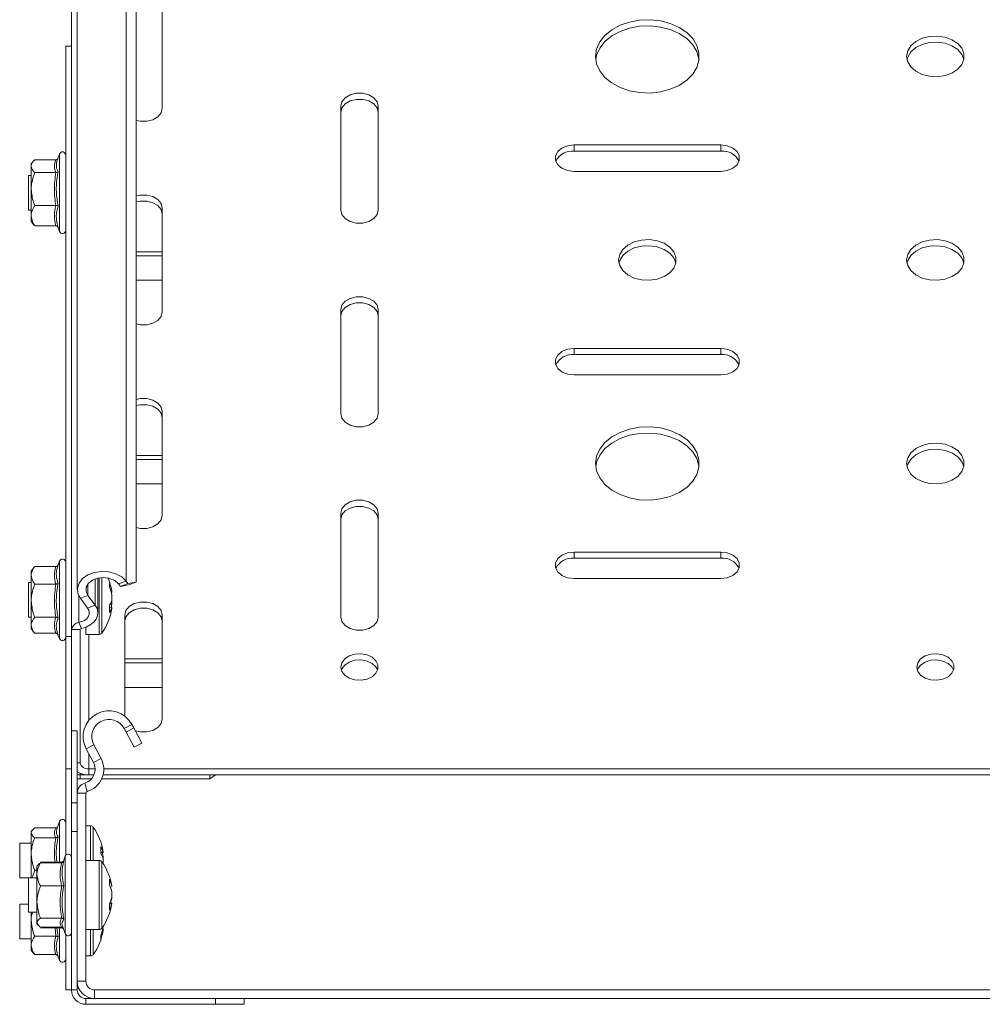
# Model space of a CAD drawing. Header units: millimetres. Extents: x -337 to 4147, y -1590 to -64.
# Tile 6 of 41: x -79 to 88, y -481 to -310. Entities that reach past the tile are written whole.
import ezdxf

# ---------------------------------------------------------------- set-up
doc = ezdxf.new("R2010")
doc.units = ezdxf.units.MM

msp = doc.modelspace()

# ---------------------------------------------------------------- linework, layer by layer
at = {"color": 7, "linetype": 'Continuous', "lineweight": 0}
for p, q in [((-60.74, -407.87), (-60.74, -160.38)), ((17.04, -333.17), (17.04, -332.11)), ((42.54, -333.17), (42.54, -332.11)), ((-72.31, -334.2), (-72.31, -333.69)), ((-72.31, -347.15), (-72.31, -334.2)), ((17.04, -368.53), (17.04, -367.47)), ((42.54, -368.53), (42.54, -367.47)), ((17.04, -403.88), (17.04, -402.82)), ((42.54, -403.88), (42.54, -402.82)), ((-72.31, -405.4), (-72.31, -404.41)), ((-72.31, -417.86), (-72.31, -405.4)), ((-67.36, -410.36), (-67.36, -408.37)), ((-66.09, -412.05), (-66.09, -407.48)), ((-65.39, -407.3), (-65.39, -417.13)), ((-64.94, -407.25), (-64.94, -416.9)), ((-60.74, -407.87), (-62.06, -408.37)), ((-67.36, -410.36), (-68.68, -410.86)), ((-68.92, -415.08), (-68.92, -410.5)), ((-67.41, -412.55), (-66.09, -412.05)), ((-68.92, -415.08), (-68.49, -416.09)), ((-68.71, -416.3), (-70.21, -416.3)), ((-67.21, -432.06), (-67.21, -417.13)), ((-59.74, -432.77), (-61.06, -433.48)), ((-66.36, -436.3), (-67.68, -437)), ((-69.21, -439.42), (-68.71, -439.42)), ((-67.21, -440.48), (-67.21, -437.89)), ((-66.41, -439.39), (-65.09, -438.68)), ((-71.21, -440.48), (-70.21, -440.48)), ((-68.71, -441.25), (-68.71, -441.54)), ((-67.21, -440.48), (-67.21, -441.54)), ((-68.71, -442.24), (-68.71, -441.54)), ((-67.92, -442.96), (-67.49, -444.4)), ((-67.71, -444.69), (-69.21, -444.69)), ((-72.31, -454.91), (-72.31, -449.66)), ((-66.89, -450.39), (-66.89, -456.39)), ((-66.44, -450.62), (-66.44, -456.39)), ((-72.31, -456.68), (-72.31, -454.91)), ((-71.31, -457.57), (-71.31, -455.66)), ((-65.39, -456.39), (-65.39, -468.39)), ((-64.94, -456.62), (-64.94, -468.16)), ((-71.31, -469.11), (-71.31, -457.57)), ((-72.93, -469.56), (-73.06, -468.09)), ((-72.74, -468.09), (-72.55, -469.69)), ((-72.31, -473.72), (-72.31, -468.09)), ((-66.89, -468.39), (-66.89, -472.99)), ((-66.44, -468.39), (-66.44, -472.77)), ((-69.21, -477.39), (-67.71, -477.39)), ((-70.21, -478.89), (-69.21, -478.89)), ((-67.71, -480.39), (-67.71, -481.39)), ((-66.21, -478.89), (-66.21, -480.39))]:
    msp.add_line(p, q, dxfattribs=at)
at = {"color": 7, "linetype": 'Continuous', "lineweight": 15}
for p, q in [((-69.21, -161.88), (-69.21, -409.36)), ((-59, -408.05), (-59, -164.81)), ((-70.21, -416.3), (-70.21, -168.81)), ((-54.46, -325.75), (-54.46, -307.72)), ((-71.21, -314.97), (-70.21, -314.97)), ((-71.21, -314.97), (-71.21, -417.5)), ((-23.46, -325.4), (-23.46, -343.43)), ((-16.96, -343.43), (-16.96, -325.4)), ((42.54, -332.11), (17.04, -332.11)), ((42.54, -333.17), (17.04, -333.17)), ((-76.89, -335.01), (-77.21, -335.42)), ((-72.93, -334.7), (-76.61, -334.7)), ((-72.31, -333.69), (-72.69, -334.74)), ((-77.21, -335.8), (-77.21, -335.42)), ((-77.21, -335.8), (-77.21, -339.76)), ((-72.93, -336.9), (-76.61, -336.9)), ((17.04, -336.71), (42.54, -336.71)), ((-77.21, -337.42), (-77.71, -337.42)), ((-77.71, -337.42), (-77.71, -343.42)), ((-77.21, -339.76), (-77.21, -344.39)), ((-77.71, -343.42), (-77.21, -343.42)), ((-72.93, -342.63), (-76.61, -342.63)), ((-54.46, -361.1), (-54.46, -343.07)), ((-77.21, -344.39), (-77.21, -345.42)), ((-77.21, -345.42), (-76.89, -345.83)), ((-72.93, -346.14), (-76.61, -346.14)), ((-72.61, -346.32), (-72.31, -347.15)), ((-59, -350.67), (-54.46, -350.67)), ((-59, -351.38), (-54.46, -351.38)), ((-54.46, -355.62), (-59, -355.62)), ((-23.46, -360.75), (-23.46, -378.78)), ((-16.96, -378.78), (-16.96, -360.75)), ((42.54, -367.47), (17.04, -367.47)), ((42.54, -368.53), (17.04, -368.53)), ((17.04, -372.06), (42.54, -372.06)), ((-54.46, -396.46), (-54.46, -378.43)), ((-59, -386.03), (-54.46, -386.03)), ((-59, -386.74), (-54.46, -386.74)), ((-54.46, -390.98), (-59, -390.98)), ((-23.46, -396.11), (-23.46, -414.14)), ((-16.96, -414.14), (-16.96, -396.11)), ((42.54, -402.82), (17.04, -402.82)), ((-72.57, -405.16), (-72.55, -405.07)), ((-72.31, -404.41), (-72.55, -405.07)), ((42.54, -403.88), (17.04, -403.88)), ((-76.68, -405.44), (-77.21, -406.13)), ((-77.21, -406.87), (-77.21, -406.13)), ((-77.21, -406.87), (-77.21, -411.27)), ((-76.67, -405.45), (-76.61, -405.36)), ((-72.93, -405.36), (-76.61, -405.36)), ((-77.21, -408.13), (-77.71, -408.13)), ((-77.71, -408.13), (-77.71, -414.13)), ((-72.93, -408.38), (-76.61, -408.38)), ((-65.62, -413.38), (-65.62, -407.34)), ((-62.06, -408.37), (-61.73, -408.8)), ((-61.73, -408.8), (-60.41, -408.3)), ((-60.32, -408.55), (-61.73, -408.8)), ((-60.74, -407.87), (-60.41, -408.3)), ((-60.41, -408.3), (-59, -408.05)), ((-59, -408.05), (-60.32, -408.55)), ((17.04, -407.42), (42.54, -407.42)), ((-66.09, -412.05), (-67.36, -410.36)), ((-63.23, -409.83), (-63.23, -409.62)), ((-63.23, -410.36), (-63.23, -411.23)), ((-77.21, -411.27), (-77.21, -415.53)), ((-67.41, -412.55), (-68.68, -410.86)), ((-63.23, -411.9), (-63.23, -411.23)), ((-63.23, -412.44), (-63.23, -412.65)), ((-60.96, -413.78), (-60.96, -431.32)), ((-54.46, -431.81), (-54.46, -413.78)), ((-77.71, -414.13), (-77.21, -414.13)), ((-77.21, -415.53), (-77.21, -416.13)), ((-72.93, -414.15), (-76.61, -414.15)), ((-77.21, -416.13), (-76.62, -416.9)), ((-72.93, -416.9), (-76.61, -416.9)), ((-72.56, -417.18), (-72.31, -417.86)), ((-70.21, -417.5), (-70.21, -416.3)), ((-68.71, -439.42), (-68.71, -416.3)), ((-67.71, -415.86), (-67.71, -417.13)), ((-67.71, -417.13), (-65.39, -417.13)), ((-71.21, -417.5), (-70.21, -417.5)), ((-71.21, -440.48), (-71.21, -417.5)), ((-70.21, -433.89), (-70.21, -417.5)), ((-60.96, -421.39), (-54.46, -421.39)), ((-60.96, -422.09), (-54.46, -422.09)), ((-54.46, -426.33), (-60.96, -426.33)), ((-70.21, -433.89), (-69.21, -433.89)), ((-70.21, -433.89), (-70.21, -446.39)), ((-69.21, -433.89), (-69.21, -444.69)), ((-61.06, -433.48), (-60.73, -434.09)), ((-60.73, -434.09), (-59.41, -433.39)), ((-59.32, -436.74), (-60.73, -434.09)), ((-59.74, -432.77), (-59.41, -433.39)), ((-59.41, -433.39), (-58, -436.03)), ((-58, -436.03), (-59.32, -436.74)), ((-66.41, -439.39), (-67.68, -437)), ((-65.09, -438.68), (-66.36, -436.3)), ((-71.21, -455.49), (-71.21, -440.48)), ((-66.12, -440.48), (-67.21, -440.48)), ((226.2, -440.48), (-64.62, -440.48)), ((-66.31, -441.54), (-68.71, -441.54)), ((-66.77, -442.24), (-68.71, -442.24)), ((-66.31, -441.54), (-67.21, -441.54)), ((-46.21, -442.24), (-64.99, -442.24)), ((-46.21, -441.54), (-64.74, -441.54)), ((226.32, -441.54), (-64.74, -441.54)), ((-46.21, -441.54), (-46.21, -442.24)), ((-46.21, -442.24), (-45.21, -441.54)), ((-70.21, -446.39), (-69.21, -446.39)), ((-70.21, -451.39), (-70.21, -446.39)), ((-69.21, -477.39), (-69.21, -444.69)), ((-67.71, -477.39), (-67.71, -444.69)), ((-72.31, -449.66), (-72.75, -450.88)), ((-76.98, -451.1), (-77.21, -451.39)), ((-77.21, -451.39), (-77.21, -451.61)), ((-72.93, -450.75), (-76.61, -450.75)), ((-69.21, -451.39), (-70.21, -451.39)), ((-70.21, -478.89), (-70.21, -451.39)), ((-66.89, -450.39), (-67.71, -450.39)), ((-77.21, -455.29), (-77.21, -451.61)), ((-72.93, -452.47), (-76.61, -452.47)), ((-77.21, -453.39), (-79.21, -453.39)), ((-79.21, -453.39), (-79.21, -459.39)), ((-64.73, -454.87), (-64.73, -455.03)), ((-77.21, -455.29), (-77.21, -459.39)), ((-71.31, -455.66), (-71.69, -456.7)), ((-65.39, -456.39), (-67.71, -456.39)), ((-64.73, -456.18), (-64.73, -455.72)), ((-64.73, -456.18), (-64.73, -456.94)), ((-76.61, -458.1), (-77.04, -459.39)), ((-76.21, -458.1), (-76.61, -458.1)), ((-76.02, -457.15), (-76.21, -457.39)), ((-76.21, -458.8), (-76.21, -457.39)), ((-75.91, -457), (-76.02, -457.15)), ((-71.93, -456.68), (-75.61, -456.68)), ((-71.93, -456.79), (-75.61, -456.79)), ((-79.21, -459.39), (-77.71, -459.39)), ((-76.21, -459.39), (-77.71, -459.39)), ((-77.71, -459.39), (-77.71, -465.39)), ((-76.21, -458.8), (-76.21, -463.62)), ((-71.93, -460.82), (-75.61, -460.82)), ((-63.23, -460.87), (-63.23, -460.93)), ((-63.23, -461.79), (-63.23, -461.92)), ((-63.23, -461.92), (-63.23, -462.81)), ((-63.23, -462.85), (-63.23, -462.81)), ((-63.23, -462.98), (-63.23, -462.85)), ((-77.71, -463.99), (-79.21, -463.99)), ((-79.21, -463.99), (-79.21, -469.99)), ((-76.21, -463.62), (-76.21, -467.2)), ((-63.23, -463.83), (-63.23, -463.9)), ((-77.71, -465.39), (-76.21, -465.39)), ((-77.21, -466.68), (-77.21, -465.39)), ((-77.21, -466.68), (-77.21, -471.16)), ((-71.93, -466.41), (-75.61, -466.41)), ((-76.21, -467.2), (-76.21, -467.39)), ((-76.21, -467.39), (-76.02, -467.63)), ((-76.02, -467.63), (-75.91, -467.77)), ((-71.93, -467.98), (-75.61, -467.98)), ((-71.93, -468.09), (-75.61, -468.09)), ((-71.77, -467.85), (-71.31, -469.11)), ((-67.71, -468.39), (-65.39, -468.39)), ((-64.73, -467.84), (-64.73, -467.87)), ((-64.73, -468.51), (-64.73, -468.23)), ((-79.21, -469.99), (-77.21, -469.99)), ((-72.93, -469.56), (-76.61, -469.56)), ((-71.21, -478.89), (-71.21, -469.29)), ((-77.21, -471.16), (-77.21, -471.99)), ((-77.21, -471.99), (-76.74, -472.61)), ((-76.61, -472.76), (-76.7, -472.58)), ((-72.93, -472.76), (-76.61, -472.76)), ((-72.55, -473.05), (-72.62, -472.86)), ((-72.57, -473.02), (-72.31, -473.72)), ((-67.71, -472.99), (-66.89, -472.99)), ((-69.21, -478.89), (-69.21, -477.39)), ((-71.21, -478.89), (-70.21, -478.89)), ((-66.21, -480.39), (-67.71, -480.39)), ((227.79, -478.89), (-66.21, -478.89)), ((227.79, -480.39), (-66.21, -480.39)), ((-45.21, -481.39), (-45.21, -480.39)), ((-40.21, -480.39), (-40.21, -481.39)), ((-45.21, -481.39), (-67.71, -481.39)), ((-40.21, -481.39), (-45.21, -481.39))]:
    msp.add_line(p, q, dxfattribs=at)
at = {"color": 7, "linetype": 'Continuous', "lineweight": 15, "flags": 128}
for points in [[(20.79, -316.73), (20.97, -318.01), (21.52, -319.24), (22.4, -320.37), (23.59, -321.35), (25.03, -322.13), (26.66, -322.7), (28.43, -323.02), (30.25, -323.09), (32.05, -322.89), (33.75, -322.45), (35.3, -321.77), (36.62, -320.88), (37.66, -319.82), (38.38, -318.64), (38.74, -317.38), (38.74, -316.09), (38.38, -314.83), (37.66, -313.64), (36.62, -312.59), (35.3, -311.7), (33.75, -311.02), (32.05, -310.57), (30.25, -310.38), (28.43, -310.44), (26.66, -310.77), (25.03, -311.33), (23.59, -312.12), (22.4, -313.1), (21.52, -314.22), (20.97, -315.45), (20.79, -316.73)], [(38.76, -317.26), (38.74, -317.15), (38.38, -315.89), (37.66, -314.71), (36.62, -313.65), (35.3, -312.76), (33.75, -312.08), (32.05, -311.63), (30.25, -311.44), (28.43, -311.5), (26.66, -311.83), (25.03, -312.39), (23.59, -313.18), (22.4, -314.16), (21.52, -315.28), (20.97, -316.51), (20.82, -317.26)], [(74.79, -316.73), (74.98, -317.69), (75.52, -318.57), (76.38, -319.32), (77.49, -319.87), (78.77, -320.19), (80.13, -320.26), (81.46, -320.06), (82.67, -319.62), (83.67, -318.96), (84.38, -318.14), (84.74, -317.21), (84.74, -316.25), (84.38, -315.32), (83.67, -314.5), (82.67, -313.84), (81.46, -313.4), (80.13, -313.21), (78.77, -313.27), (77.49, -313.59), (76.38, -314.15), (75.52, -314.9), (74.98, -315.78), (74.79, -316.73)], [(84.73, -317.26), (84.38, -316.39), (83.67, -315.56), (82.67, -314.91), (81.46, -314.46), (80.13, -314.27), (78.77, -314.33), (77.49, -314.65), (76.38, -315.21), (75.52, -315.96), (74.98, -316.84), (74.85, -317.26)], [(-16.96, -325.4), (-17.16, -324.61), (-17.72, -323.92), (-18.59, -323.41), (-19.65, -323.13), (-20.77, -323.13), (-21.84, -323.41), (-22.7, -323.92), (-23.26, -324.61), (-23.46, -325.4)], [(-16.96, -326.46), (-17.16, -325.67), (-17.72, -324.98), (-18.59, -324.47), (-19.65, -324.19), (-20.77, -324.19), (-21.84, -324.47), (-22.7, -324.98), (-23.26, -325.67), (-23.46, -326.46)], [(-59, -327.86), (-58.27, -328.01), (-57.15, -328.01), (-56.09, -327.74), (-55.22, -327.23), (-54.66, -326.53), (-54.46, -325.75)], [(17.04, -332.11), (15.93, -332.25), (14.95, -332.65), (14.23, -333.26), (13.84, -334.01), (13.84, -334.81), (14.23, -335.56), (14.95, -336.17), (15.93, -336.57), (17.04, -336.71)], [(42.54, -336.71), (43.65, -336.57), (44.63, -336.17), (45.35, -335.56), (45.74, -334.81), (45.74, -334.01), (45.35, -333.26), (44.63, -332.65), (43.65, -332.25), (42.54, -332.11)], [(-54.46, -343.07), (-54.66, -342.29), (-55.22, -341.6), (-56.09, -341.08), (-57.15, -340.81), (-58.27, -340.81), (-59, -340.96)], [(-54.46, -344.13), (-54.66, -343.35), (-55.22, -342.66), (-56.09, -342.14), (-57.15, -341.87), (-58.27, -341.87), (-59, -342.02)], [(-23.46, -343.43), (-23.26, -344.21), (-22.7, -344.9), (-21.84, -345.42), (-20.77, -345.69), (-19.65, -345.69), (-18.59, -345.42), (-17.72, -344.9), (-17.16, -344.21), (-16.96, -343.43)], [(24.79, -352.09), (24.98, -353.04), (25.52, -353.93), (26.38, -354.67), (27.49, -355.23), (28.77, -355.55), (30.13, -355.62), (31.46, -355.42), (32.67, -354.98), (33.67, -354.32), (34.38, -353.5), (34.74, -352.57), (34.74, -351.61), (34.38, -350.68), (33.67, -349.86), (32.67, -349.2), (31.46, -348.76), (30.13, -348.56), (28.77, -348.63), (27.49, -348.95), (26.38, -349.5), (25.52, -350.25), (24.98, -351.13), (24.79, -352.09)], [(74.79, -352.09), (74.98, -353.04), (75.52, -353.93), (76.38, -354.67), (77.49, -355.23), (78.77, -355.55), (80.13, -355.62), (81.46, -355.42), (82.67, -354.98), (83.67, -354.32), (84.38, -353.5), (84.74, -352.57), (84.74, -351.61), (84.38, -350.68), (83.67, -349.86), (82.67, -349.2), (81.46, -348.76), (80.13, -348.56), (78.77, -348.63), (77.49, -348.95), (76.38, -349.5), (75.52, -350.25), (74.98, -351.13), (74.79, -352.09)], [(34.73, -352.62), (34.38, -351.74), (33.67, -350.92), (32.67, -350.26), (31.46, -349.82), (30.13, -349.62), (28.77, -349.69), (27.49, -350.01), (26.38, -350.57), (25.52, -351.31), (24.98, -352.2), (24.85, -352.62)], [(84.73, -352.62), (84.38, -351.74), (83.67, -350.92), (82.67, -350.26), (81.46, -349.82), (80.13, -349.62), (78.77, -349.69), (77.49, -350.01), (76.38, -350.57), (75.52, -351.31), (74.98, -352.2), (74.85, -352.62)], [(-16.96, -360.75), (-17.16, -359.96), (-17.72, -359.27), (-18.59, -358.76), (-19.65, -358.49), (-20.77, -358.49), (-21.84, -358.76), (-22.7, -359.27), (-23.26, -359.96), (-23.46, -360.75)], [(-16.96, -361.81), (-17.16, -361.03), (-17.72, -360.33), (-18.59, -359.82), (-19.65, -359.55), (-20.77, -359.55), (-21.84, -359.82), (-22.7, -360.33), (-23.26, -361.03), (-23.46, -361.81)], [(-59, -363.21), (-58.27, -363.37), (-57.15, -363.37), (-56.09, -363.09), (-55.22, -362.58), (-54.66, -361.89), (-54.46, -361.1)], [(17.04, -367.47), (15.93, -367.61), (14.95, -368.01), (14.23, -368.62), (13.84, -369.37), (13.84, -370.17), (14.23, -370.92), (14.95, -371.53), (15.93, -371.93), (17.04, -372.06)], [(42.54, -372.06), (43.65, -371.93), (44.63, -371.53), (45.35, -370.92), (45.74, -370.17), (45.74, -369.37), (45.35, -368.62), (44.63, -368.01), (43.65, -367.61), (42.54, -367.47)], [(-54.46, -378.43), (-54.66, -377.64), (-55.22, -376.95), (-56.09, -376.44), (-57.15, -376.17), (-58.27, -376.17), (-59, -376.32)], [(-54.46, -379.49), (-54.66, -378.7), (-55.22, -378.01), (-56.09, -377.5), (-57.15, -377.23), (-58.27, -377.23), (-59, -377.38)], [(-23.46, -378.78), (-23.26, -379.57), (-22.7, -380.26), (-21.84, -380.77), (-20.77, -381.05), (-19.65, -381.05), (-18.59, -380.77), (-17.72, -380.26), (-17.16, -379.57), (-16.96, -378.78)], [(20.79, -387.44), (20.97, -388.73), (21.52, -389.95), (22.4, -391.08), (23.59, -392.06), (25.03, -392.84), (26.66, -393.41), (28.43, -393.73), (30.25, -393.8), (32.05, -393.6), (33.75, -393.16), (35.3, -392.48), (36.62, -391.59), (37.66, -390.53), (38.38, -389.35), (38.74, -388.09), (38.74, -386.8), (38.38, -385.54), (37.66, -384.36), (36.62, -383.3), (35.3, -382.41), (33.75, -381.73), (32.05, -381.28), (30.25, -381.09), (28.43, -381.15), (26.66, -381.48), (25.03, -382.04), (23.59, -382.83), (22.4, -383.81), (21.52, -384.93), (20.97, -386.16), (20.79, -387.44)], [(38.76, -387.97), (38.74, -387.86), (38.38, -386.6), (37.66, -385.42), (36.62, -384.36), (35.3, -383.47), (33.75, -382.79), (32.05, -382.34), (30.25, -382.15), (28.43, -382.21), (26.66, -382.54), (25.03, -383.1), (23.59, -383.89), (22.4, -384.87), (21.52, -385.99), (20.97, -387.22), (20.82, -387.97)], [(74.79, -387.44), (74.98, -388.4), (75.52, -389.28), (76.38, -390.03), (77.49, -390.58), (78.77, -390.91), (80.13, -390.97), (81.46, -390.78), (82.67, -390.33), (83.67, -389.68), (84.38, -388.85), (84.74, -387.93), (84.74, -386.96), (84.38, -386.04), (83.67, -385.21), (82.67, -384.56), (81.46, -384.11), (80.13, -383.92), (78.77, -383.98), (77.49, -384.3), (76.38, -384.86), (75.52, -385.61), (74.98, -386.49), (74.79, -387.44)], [(84.73, -387.97), (84.38, -387.1), (83.67, -386.27), (82.67, -385.62), (81.46, -385.17), (80.13, -384.98), (78.77, -385.04), (77.49, -385.37), (76.38, -385.92), (75.52, -386.67), (74.98, -387.55), (74.85, -387.97)], [(-16.96, -396.11), (-17.16, -395.32), (-17.72, -394.63), (-18.59, -394.12), (-19.65, -393.84), (-20.77, -393.84), (-21.84, -394.12), (-22.7, -394.63), (-23.26, -395.32), (-23.46, -396.11)], [(-16.96, -397.17), (-17.16, -396.38), (-17.72, -395.69), (-18.59, -395.18), (-19.65, -394.9), (-20.77, -394.9), (-21.84, -395.18), (-22.7, -395.69), (-23.26, -396.38), (-23.46, -397.17)], [(-59, -398.57), (-58.27, -398.72), (-57.15, -398.72), (-56.09, -398.45), (-55.22, -397.94), (-54.66, -397.25), (-54.46, -396.46)], [(17.04, -402.82), (15.93, -402.96), (14.95, -403.36), (14.23, -403.97), (13.84, -404.72), (13.84, -405.52), (14.23, -406.27), (14.95, -406.88), (15.93, -407.28), (17.04, -407.42)], [(42.54, -407.42), (43.65, -407.28), (44.63, -406.88), (45.35, -406.27), (45.74, -405.52), (45.74, -404.72), (45.35, -403.97), (44.63, -403.36), (43.65, -402.96), (42.54, -402.82)], [(-68.68, -410.86), (-69.12, -410.01), (-69.2, -409.11), (-68.91, -408.22), (-68.29, -407.43), (-67.37, -406.8), (-66.24, -406.37), (-64.99, -406.19), (-63.71, -406.26), (-62.51, -406.59), (-61.5, -407.14), (-60.74, -407.87)], [(-67.36, -410.36), (-67.68, -409.66), (-67.65, -408.93), (-67.26, -408.24), (-66.56, -407.69), (-65.64, -407.35), (-64.61, -407.24), (-63.59, -407.4), (-62.71, -407.79), (-62.06, -408.37)], [(-68.49, -416.09), (-67.68, -415.85), (-66.95, -415.49), (-66.36, -415.02), (-65.93, -414.48), (-65.68, -413.87), (-65.62, -413.25), (-65.76, -412.63), (-66.09, -412.05)], [(-54.46, -413.78), (-54.66, -413), (-55.22, -412.31), (-56.09, -411.79), (-57.15, -411.52), (-58.27, -411.52), (-59.34, -411.79), (-60.2, -412.31), (-60.76, -413), (-60.96, -413.78)], [(-68.92, -415.08), (-68.4, -414.92), (-67.95, -414.7), (-67.58, -414.41), (-67.31, -414.06), (-67.15, -413.69), (-67.12, -413.3), (-67.21, -412.91), (-67.41, -412.55)], [(-54.46, -414.84), (-54.66, -414.06), (-55.22, -413.37), (-56.09, -412.85), (-57.15, -412.58), (-58.27, -412.58), (-59.34, -412.85), (-60.2, -413.37), (-60.76, -414.06), (-60.96, -414.84)], [(-23.46, -414.14), (-23.26, -414.92), (-22.7, -415.61), (-21.84, -416.13), (-20.77, -416.4), (-19.65, -416.4), (-18.59, -416.13), (-17.72, -415.61), (-17.16, -414.92), (-16.96, -414.14)], [(-23.46, -422.8), (-23.28, -423.55), (-22.78, -424.21), (-21.99, -424.72), (-21.01, -425.03), (-19.94, -425.09), (-18.9, -424.9), (-18.01, -424.49), (-17.35, -423.89), (-17, -423.18), (-17, -422.42), (-17.35, -421.71), (-18.01, -421.11), (-18.9, -420.69), (-19.94, -420.51), (-21.01, -420.57), (-21.99, -420.88), (-22.78, -421.39), (-23.28, -422.05), (-23.46, -422.8)], [(76.54, -422.8), (76.72, -423.55), (77.22, -424.21), (78.01, -424.72), (78.99, -425.03), (80.06, -425.09), (81.1, -424.9), (81.99, -424.49), (82.65, -423.89), (83, -423.18), (83, -422.42), (82.65, -421.71), (81.99, -421.11), (81.1, -420.69), (80.06, -420.51), (78.99, -420.57), (78.01, -420.88), (77.22, -421.39), (76.72, -422.05), (76.54, -422.8)], [(-17.05, -423.33), (-17.35, -422.77), (-18.01, -422.17), (-18.9, -421.76), (-19.94, -421.57), (-21.01, -421.63), (-21.99, -421.94), (-22.78, -422.45), (-23.28, -423.11), (-23.37, -423.33)], [(82.95, -423.33), (82.65, -422.77), (81.99, -422.17), (81.1, -421.76), (80.06, -421.57), (78.99, -421.63), (78.01, -421.94), (77.22, -422.45), (76.72, -423.11), (76.63, -423.33)], [(-59.15, -433.88), (-58.27, -434.08), (-57.15, -434.08), (-56.09, -433.81), (-55.22, -433.29), (-54.66, -432.6), (-54.46, -431.81)], [(-68.71, -441.54), (-69, -441.52), (-69.21, -441.48)], [(-68.71, -442.24), (-69.2, -442.21), (-69.21, -442.21)]]:
    msp.add_lwpolyline(points, dxfattribs=at)
at = {"color": 7, "linetype": 'Continuous', "lineweight": 15}
for centre, radius, start, end in [((-71.78, -333.89), 0.567, 0, 160), ((16.74, -336.35), 3.19, 84.6564, 153.7557), ((42.84, -336.35), 3.19, 26.2447, 95.3434), ((-71.78, -346.95), 0.567, 200, 0), ((16.74, -371.71), 3.19, 84.6566, 153.7554), ((42.84, -371.71), 3.19, 26.2449, 95.3432), ((-71.78, -404.6), 0.567, 0, 160), ((16.74, -407.06), 3.19, 84.6566, 153.7554), ((42.84, -407.06), 3.19, 26.2449, 95.3432), ((-73.11, -411.13), 10, 8.7103, 22.3485), ((-70.58, -410.79), 7.45, 9.0647, 20.9902), ((-66.64, -408.5), 3.04, 352.9684, 7.0316), ((-70.58, -411.54), 7.45, 9.0647, 20.9903), ((-66.42, -410.38), 3.3, 327.6749, 345.1265), ((-71.63, -412.75), 8.02, 355.676, 4.324), ((-70.49, -410.75), 7.36, 346.6979, 350.9711), ((-73.11, -411.13), 10, 324.7485, 351.2897), ((-66.42, -411.59), 3.3, 327.6752, 345.1263), ((-68.8, -416.5), 1.43, 94.785, 171.8699), ((-68.47, -416.33), 0.238, 94.7844, 171.8736), ((-65.39, -416.59), 0.54, 270, 324.7485), ((-71.78, -417.66), 0.567, 200, 360), ((-63.71, -434.89), 4.5, 28.0725, 208.0725), ((-63.71, -434.89), 3, 28.0725, 208.0725), ((-67.4, -439.15), 1.34, 191.4211, 278.0501), ((-68.62, -440.56), 2.5, 286.2863, 28.0725), ((-68.62, -440.56), 4, 286.2863, 28.0725), ((-67.27, -437.78), 3.76, 238.8861, 270.8851), ((-67.41, -444.69), 1.8, 106.2863, 180), ((-67.41, -444.69), 0.3, 106.2863, 180), ((-71.78, -449.85), 0.567, 0, 160), ((-66.89, -450.93), 0.54, 35.2515, 90), ((-74.61, -456.39), 10, 8.7103, 35.2515), ((-68.55, -455.93), 3.93, 13.2852, 29.4178), ((-72.38, -454.58), 7.27, 355.4584, 4.5416), ((-71.38, -456.83), 6.75, 9.4947, 16.677), ((-70.78, -455.85), 0.567, 0, 160), ((-65.39, -456.93), 0.54, 35.2515, 90), ((-68.55, -457.08), 3.93, 13.2852, 29.4178), ((-73.11, -462.39), 10, 8.7103, 35.2515), ((-68.62, -461.96), 5.5, 10.8093, 24.6008), ((-68.99, -460.17), 5.38, 354.7202, 5.2798), ((-68.62, -462.95), 5.5, 10.8094, 24.6007), ((-69.39, -462.86), 6.25, 9.8835, 17.8147), ((-68.38, -461.8), 5.25, 334.8007, 348.893), ((-68.62, -461.82), 5.5, 335.3993, 349.1906), ((-69.39, -461.91), 6.25, 342.0784, 350.116), ((-73.11, -462.39), 10, 324.7485, 351.2897), ((-68.38, -462.82), 5.25, 334.8007, 348.893), ((-69.28, -464.54), 5.68, 354.8591, 5.1409), ((-74.61, -466.99), 10, 324.7485, 350.9042), ((-65.39, -467.85), 0.54, 270, 324.7485), ((-72.75, -466.65), 8.12, 339.9199, 351.3614), ((-72.75, -467.29), 8.12, 339.9199, 351.3614), ((-70.78, -468.92), 0.567, 200, 360), ((-67.34, -469.76), 2.24, 351.808, 8.192), ((-71.78, -473.53), 0.567, 200, 360), ((-66.89, -472.45), 0.54, 270, 324.7485), ((-66.21, -477.39), 3, 180, 270), ((-66.21, -477.39), 1.5, 180, 270), ((-67.71, -478.89), 2.5, 180, 270), ((-67.71, -478.89), 1.5, 180, 270)]:
    msp.add_arc(centre, radius, start, end, dxfattribs=at)
for points, knots in [([(-77.21, -335.8), (-77.21, -335.74), (-77.19, -335.38), (-76.92, -335.01), (-76.62, -334.71), (-76.61, -334.7)], [0, 0, 0, 0, 0.1484852, 0.9655702, 1, 1, 1, 1]), ([(-72.93, -334.7), (-72.89, -334.69), (-72.81, -334.69), (-72.7, -334.62), (-72.63, -334.56), (-72.61, -334.52), (-72.61, -334.52)], [0, 0, 0, 0, 0.318082, 0.634887, 0.986475, 1, 1, 1, 1]), ([(-72.68, -334.74), (-72.78, -335.1), (-72.96, -335.77), (-72.68, -336.42), (-72.55, -336.72)], [0, 0, 0, 0, 0.5240096, 1, 1, 1, 1]), ([(-76.61, -336.9), (-76.7, -336.81), (-77.05, -336.46), (-77.14, -336.08), (-77.21, -335.8)], [0, 0, 0, 0, 0.263255, 1, 1, 1, 1]), ([(-76.61, -336.9), (-76.89, -337.75), (-77.2, -338.69), (-77.21, -339.66), (-77.21, -339.76)], [0, 0, 0, 0, 0.896039, 1, 1, 1, 1]), ([(-72.93, -336.9), (-72.89, -336.9), (-72.81, -336.89), (-72.7, -336.86), (-72.61, -336.8), (-72.57, -336.75), (-72.55, -336.73), (-72.55, -336.72)], [0, 0, 0, 0, 0.236177, 0.471401, 0.732464, 0.992096, 1, 1, 1, 1]), ([(-77.21, -339.76), (-77.13, -340.55), (-77.03, -341.53), (-76.68, -342.44), (-76.61, -342.63)], [0, 0, 0, 0, 0.801462, 1, 1, 1, 1]), ([(-76.61, -342.63), (-76.89, -343.14), (-77.2, -343.72), (-77.21, -344.32), (-77.21, -344.39)], [0, 0, 0, 0, 0.896039, 1, 1, 1, 1]), ([(-72.93, -342.63), (-72.89, -342.63), (-72.81, -342.63), (-72.7, -342.66), (-72.61, -342.69), (-72.57, -342.72), (-72.55, -342.74), (-72.55, -342.74)], [0, 0, 0, 0, 0.236179, 0.471408, 0.732469, 0.992098, 1, 1, 1, 1]), ([(-77.21, -344.39), (-77.13, -344.87), (-77.03, -345.47), (-76.68, -346.03), (-76.61, -346.14)], [0, 0, 0, 0, 0.801462, 1, 1, 1, 1]), ([(-76.61, -346.14), (-76.72, -346.05), (-76.83, -345.95), (-76.88, -345.84), (-76.88, -345.83)], [0, 0, 0, 0, 0.90645, 1, 1, 1, 1]), ([(-72.55, -346.43), (-72.55, -346.43), (-72.57, -346.39), (-72.61, -346.31), (-72.7, -346.22), (-72.81, -346.16), (-72.89, -346.15), (-72.93, -346.14)], [0, 0, 0, 0, 0.007909, 0.267541, 0.528596, 0.763824, 1, 1, 1, 1]), ([(-72.93, -405.36), (-72.89, -405.36), (-72.81, -405.35), (-72.7, -405.28), (-72.61, -405.19), (-72.57, -405.11), (-72.55, -405.07), (-72.55, -405.07)], [0, 0, 0, 0, 0.23618, 0.471403, 0.732467, 0.992093, 1, 1, 1, 1]), ([(-77.21, -406.87), (-77.21, -406.8), (-77.19, -406.3), (-76.92, -405.79), (-76.62, -405.38), (-76.61, -405.36)], [0, 0, 0, 0, 0.148487, 0.965569, 1, 1, 1, 1]), ([(-76.61, -408.38), (-76.7, -408.26), (-77.05, -407.77), (-77.14, -407.25), (-77.21, -406.87)], [0, 0, 0, 0, 0.263255, 1, 1, 1, 1]), ([(-76.61, -408.38), (-76.89, -409.23), (-77.2, -410.18), (-77.21, -411.17), (-77.21, -411.27)], [0, 0, 0, 0, 0.896037, 1, 1, 1, 1]), ([(-72.93, -408.38), (-72.89, -408.38), (-72.81, -408.38), (-72.7, -408.35), (-72.61, -408.3), (-72.57, -408.26), (-72.55, -408.24), (-72.55, -408.24)], [0, 0, 0, 0, 0.236184, 0.471413, 0.732471, 0.992114, 1, 1, 1, 1]), ([(-77.21, -411.27), (-77.13, -412.06), (-77.03, -413.05), (-76.68, -413.97), (-76.61, -414.15)], [0, 0, 0, 0, 0.801462, 1, 1, 1, 1]), ([(-63.23, -411.9), (-63.35, -411.89), (-63.49, -411.88), (-63.64, -411.87), (-63.65, -411.87)], [0, 0, 0, 0, 0.8823816, 1, 1, 1, 1]), ([(-63.23, -412.44), (-63.35, -412.43), (-63.49, -412.43), (-63.62, -412.42), (-63.63, -412.42)], [0, 0, 0, 0, 0.939884, 1, 1, 1, 1]), ([(-76.61, -414.15), (-76.89, -414.56), (-77.2, -415.01), (-77.21, -415.48), (-77.21, -415.53)], [0, 0, 0, 0, 0.896039, 1, 1, 1, 1]), ([(-77.21, -415.53), (-77.13, -415.91), (-77.03, -416.38), (-76.68, -416.82), (-76.61, -416.9)], [0, 0, 0, 0, 0.8014603, 1, 1, 1, 1]), ([(-72.93, -414.15), (-72.89, -414.16), (-72.81, -414.16), (-72.7, -414.2), (-72.61, -414.24), (-72.57, -414.29), (-72.55, -414.31), (-72.55, -414.31)], [0, 0, 0, 0, 0.236175, 0.471408, 0.732466, 0.992091, 1, 1, 1, 1]), ([(-72.55, -417.2), (-72.55, -417.19), (-72.57, -417.15), (-72.61, -417.07), (-72.7, -416.98), (-72.81, -416.92), (-72.89, -416.91), (-72.93, -416.9)], [0, 0, 0, 0, 0.007906, 0.267533, 0.528592, 0.763823, 1, 1, 1, 1]), ([(-76.61, -450.75), (-76.89, -451.01), (-77.2, -451.29), (-77.21, -451.58), (-77.21, -451.61)], [0, 0, 0, 0, 0.8960353, 1, 1, 1, 1]), ([(-72.67, -450.64), (-72.68, -450.65), (-72.72, -450.69), (-72.81, -450.74), (-72.89, -450.75), (-72.93, -450.75)], [0, 0, 0, 0, 0.189544, 0.593953, 1, 1, 1, 1]), ([(-72.71, -450.89), (-72.78, -451.11), (-72.94, -451.59), (-72.69, -452.04), (-72.55, -452.27)], [0, 0, 0, 0, 0.469867, 1, 1, 1, 1]), ([(-77.21, -451.61), (-77.13, -451.85), (-77.03, -452.14), (-76.68, -452.42), (-76.61, -452.47)], [0, 0, 0, 0, 0.801462, 1, 1, 1, 1]), ([(-77.21, -455.29), (-77.21, -455.15), (-77.19, -454.22), (-76.92, -453.27), (-76.62, -452.5), (-76.61, -452.47)], [0, 0, 0, 0, 0.1484861, 0.965571, 1, 1, 1, 1]), ([(-72.93, -452.47), (-72.89, -452.47), (-72.81, -452.46), (-72.7, -452.42), (-72.61, -452.36), (-72.57, -452.3), (-72.55, -452.27), (-72.55, -452.27)], [0, 0, 0, 0, 0.236175, 0.47141, 0.732459, 0.992082, 1, 1, 1, 1]), ([(-76.61, -458.1), (-76.7, -457.87), (-77.05, -456.96), (-77.14, -456), (-77.21, -455.29)], [0, 0, 0, 0, 0.263255, 1, 1, 1, 1]), ([(-71.93, -456.79), (-71.89, -456.79), (-71.81, -456.78), (-71.7, -456.72), (-71.61, -456.63), (-71.57, -456.55), (-71.55, -456.51), (-71.55, -456.51)], [0, 0, 0, 0, 0.236178, 0.47138, 0.73246, 0.992092, 1, 1, 1, 1]), ([(-71.93, -456.68), (-71.89, -456.68), (-71.81, -456.67), (-71.7, -456.61), (-71.65, -456.55), (-71.62, -456.52)], [0, 0, 0, 0, 0.33589, 0.670395, 1, 1, 1, 1]), ([(-65.13, -455.05), (-65.12, -455.05), (-64.99, -455.04), (-64.85, -455.03), (-64.73, -455.03)], [0, 0, 0, 0, 0.060117, 1, 1, 1, 1]), ([(-76.21, -458.8), (-76.21, -458.7), (-76.19, -458.04), (-75.92, -457.36), (-75.62, -456.81), (-75.61, -456.79)], [0, 0, 0, 0, 0.148491, 0.965576, 1, 1, 1, 1]), ([(-75.97, -457.19), (-75.93, -457.11), (-75.87, -456.97), (-75.68, -456.84), (-75.61, -456.79)], [0, 0, 0, 0, 0.614168, 1, 1, 1, 1]), ([(-75.61, -460.82), (-75.7, -460.65), (-76.05, -460), (-76.14, -459.31), (-76.21, -458.8)], [0, 0, 0, 0, 0.263253, 1, 1, 1, 1]), ([(-75.61, -460.82), (-75.89, -461.64), (-76.2, -462.56), (-76.21, -463.52), (-76.21, -463.62)], [0, 0, 0, 0, 0.896038, 1, 1, 1, 1]), ([(-71.93, -460.82), (-71.89, -460.82), (-71.81, -460.81), (-71.7, -460.8), (-71.61, -460.77), (-71.57, -460.75), (-71.55, -460.74), (-71.55, -460.74)], [0, 0, 0, 0, 0.236173, 0.47139, 0.732489, 0.992084, 1, 1, 1, 1]), ([(-76.21, -463.62), (-76.13, -464.38), (-76.03, -465.34), (-75.68, -466.24), (-75.61, -466.41)], [0, 0, 0, 0, 0.801462, 1, 1, 1, 1]), ([(-63.23, -463.83), (-63.35, -463.82), (-63.5, -463.81), (-63.65, -463.81), (-63.68, -463.8)], [0, 0, 0, 0, 0.838811, 1, 1, 1, 1]), ([(-77.21, -466.68), (-77.21, -466.54), (-77.21, -466.09), (-77.08, -465.67), (-77, -465.39)], [0, 0, 0, 0, 0.332427, 1, 1, 1, 1]), ([(-76.61, -469.56), (-76.7, -469.32), (-77.05, -468.4), (-77.14, -467.41), (-77.21, -466.68)], [0, 0, 0, 0, 0.263255, 1, 1, 1, 1]), ([(-75.61, -466.41), (-75.89, -466.65), (-76.2, -466.9), (-76.21, -467.17), (-76.21, -467.2)], [0, 0, 0, 0, 0.896033, 1, 1, 1, 1]), ([(-71.93, -466.41), (-71.89, -466.42), (-71.81, -466.42), (-71.7, -466.47), (-71.61, -466.53), (-71.57, -466.59), (-71.55, -466.62), (-71.55, -466.62)], [0, 0, 0, 0, 0.236181, 0.471373, 0.732464, 0.992091, 1, 1, 1, 1]), ([(-71.55, -466.62), (-71.59, -466.68), (-71.8, -466.99), (-71.95, -467.4), (-71.78, -467.75), (-71.73, -467.84)], [0, 0, 0, 0, 0.158818, 0.796577, 1, 1, 1, 1]), ([(-76.21, -467.2), (-76.13, -467.41), (-76.03, -467.68), (-75.68, -467.93), (-75.61, -467.98)], [0, 0, 0, 0, 0.801463, 1, 1, 1, 1]), ([(-71.69, -468.08), (-71.69, -468.07), (-71.73, -468.04), (-71.81, -468), (-71.89, -467.99), (-71.93, -467.98)], [0, 0, 0, 0, 0.095743, 0.546933, 1, 1, 1, 1]), ([(-71.62, -468.25), (-71.65, -468.22), (-71.7, -468.16), (-71.81, -468.1), (-71.89, -468.1), (-71.93, -468.09)], [0, 0, 0, 0, 0.32961, 0.664112, 1, 1, 1, 1]), ([(-76.61, -469.56), (-76.89, -470.03), (-77.2, -470.56), (-77.21, -471.1), (-77.21, -471.16)], [0, 0, 0, 0, 0.896036, 1, 1, 1, 1]), ([(-72.93, -469.56), (-72.89, -469.56), (-72.81, -469.57), (-72.7, -469.6), (-72.61, -469.64), (-72.57, -469.67), (-72.55, -469.69), (-72.55, -469.69)], [0, 0, 0, 0, 0.236176, 0.471399, 0.732468, 0.99209, 1, 1, 1, 1]), ([(-77.21, -471.16), (-77.13, -471.6), (-77.03, -472.14), (-76.68, -472.65), (-76.61, -472.76)], [0, 0, 0, 0, 0.801461, 1, 1, 1, 1]), ([(-72.93, -472.76), (-72.89, -472.76), (-72.81, -472.77), (-72.7, -472.83), (-72.61, -472.92), (-72.57, -473), (-72.55, -473.05), (-72.55, -473.05)], [0, 0, 0, 0, 0.236178, 0.471407, 0.732466, 0.992093, 1, 1, 1, 1])]:
    msp.add_open_spline(points, degree=3, knots=knots, dxfattribs=at)
at = {"color": 7, "linetype": 'Continuous', "lineweight": 0}
for points, knots in [([(-72.93, -336.9), (-73.06, -336.54), (-73.32, -335.81), (-73.06, -335.07), (-72.93, -334.7)], [0, 0, 0, 0, 0.492148, 1, 1, 1, 1]), ([(-72.93, -342.63), (-73.06, -341.69), (-73.32, -339.78), (-73.06, -337.87), (-72.93, -336.9)], [0, 0, 0, 0, 0.492149, 1, 1, 1, 1]), ([(-72.55, -336.72), (-72.59, -336.96), (-72.8, -338.14), (-72.95, -340.17), (-72.68, -341.92), (-72.55, -342.74)], [0, 0, 0, 0, 0.118084, 0.59226, 1, 1, 1, 1]), ([(-72.93, -346.14), (-73.06, -345.57), (-73.32, -344.39), (-73.06, -343.22), (-72.93, -342.63)], [0, 0, 0, 0, 0.492148, 1, 1, 1, 1]), ([(-72.55, -342.74), (-72.59, -342.88), (-72.8, -343.59), (-72.95, -344.83), (-72.68, -345.93), (-72.55, -346.43)], [0, 0, 0, 0, 0.118084, 0.592259, 1, 1, 1, 1]), ([(-72.55, -405.07), (-72.59, -405.19), (-72.8, -405.82), (-72.95, -406.9), (-72.68, -407.82), (-72.55, -408.24)], [0, 0, 0, 0, 0.118084, 0.592258, 1, 1, 1, 1]), ([(-72.93, -408.38), (-73.06, -407.89), (-73.32, -406.88), (-73.06, -405.87), (-72.93, -405.36)], [0, 0, 0, 0, 0.492148, 1, 1, 1, 1]), ([(-72.93, -414.15), (-73.06, -413.21), (-73.32, -411.28), (-73.06, -409.36), (-72.93, -408.38)], [0, 0, 0, 0, 0.492149, 1, 1, 1, 1]), ([(-72.55, -408.24), (-72.59, -408.48), (-72.8, -409.67), (-72.95, -411.71), (-72.68, -413.49), (-72.55, -414.31)], [0, 0, 0, 0, 0.118083, 0.592258, 1, 1, 1, 1]), ([(-72.93, -416.9), (-73.06, -416.45), (-73.32, -415.54), (-73.06, -414.62), (-72.93, -414.15)], [0, 0, 0, 0, 0.492148, 1, 1, 1, 1]), ([(-72.55, -414.31), (-72.59, -414.42), (-72.8, -414.97), (-72.95, -415.94), (-72.68, -416.8), (-72.55, -417.2)], [0, 0, 0, 0, 0.118083, 0.59226, 1, 1, 1, 1]), ([(-72.93, -452.47), (-73.06, -452.19), (-73.32, -451.62), (-73.06, -451.05), (-72.93, -450.75)], [0, 0, 0, 0, 0.492148, 1, 1, 1, 1]), ([(-73.06, -456.68), (-73.12, -456.23), (-73.29, -454.83), (-73.08, -453.43), (-72.93, -452.47)], [0, 0, 0, 0, 0.32069, 1, 1, 1, 1]), ([(-72.55, -452.27), (-72.59, -452.5), (-72.8, -453.66), (-72.95, -455.15), (-72.78, -456.38), (-72.73, -456.68)], [0, 0, 0, 0, 0.158646, 0.795703, 1, 1, 1, 1]), ([(-71.55, -456.51), (-71.59, -456.67), (-71.8, -457.51), (-71.95, -458.94), (-71.68, -460.17), (-71.55, -460.74)], [0, 0, 0, 0, 0.118083, 0.592258, 1, 1, 1, 1]), ([(-71.93, -460.82), (-72.06, -460.16), (-72.32, -458.82), (-72.06, -457.47), (-71.93, -456.79)], [0, 0, 0, 0, 0.492148, 1, 1, 1, 1]), ([(-71.93, -466.41), (-72.06, -465.5), (-72.32, -463.63), (-72.06, -461.77), (-71.93, -460.82)], [0, 0, 0, 0, 0.492148, 1, 1, 1, 1]), ([(-71.55, -460.74), (-71.59, -460.97), (-71.8, -462.11), (-71.95, -464.1), (-71.68, -465.82), (-71.55, -466.62)], [0, 0, 0, 0, 0.118083, 0.592259, 1, 1, 1, 1]), ([(-71.93, -467.98), (-72.06, -467.73), (-72.32, -467.2), (-72.06, -466.68), (-71.93, -466.41)], [0, 0, 0, 0, 0.4921468, 1, 1, 1, 1]), ([(-72.93, -472.76), (-73.06, -472.23), (-73.32, -471.17), (-73.06, -470.1), (-72.93, -469.56)], [0, 0, 0, 0, 0.492148, 1, 1, 1, 1]), ([(-72.55, -469.69), (-72.59, -469.82), (-72.8, -470.47), (-72.95, -471.59), (-72.68, -472.59), (-72.55, -473.05)], [0, 0, 0, 0, 0.118083, 0.592257, 1, 1, 1, 1])]:
    msp.add_open_spline(points, degree=3, knots=knots, dxfattribs=at)

doc.saveas('drawing.dxf')
